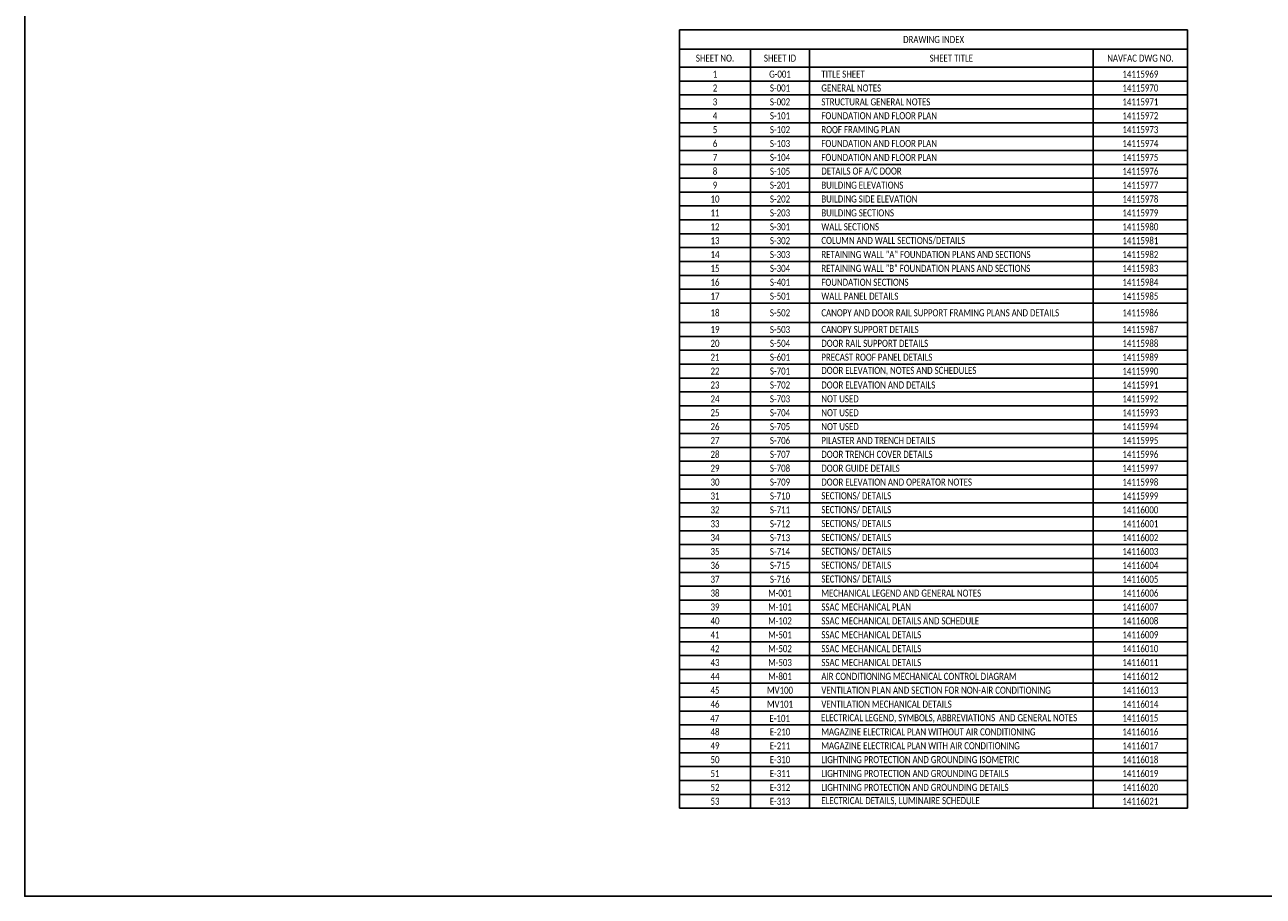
# Paper-space layout 'G-001' of a CAD drawing. Header units: millimetres. Extents: x 26 to 826, y 19 to 575.
# Tile 1 of 2: x 26 to 550, y 19 to 388. Entities that reach past the tile are written whole.
import ezdxf

# ---------------------------------------------------------------- set-up
doc = ezdxf.new("R2010")
doc.units = ezdxf.units.MM
doc.layers.add('G-ANNO-TTLB-TEXT', color=3, linetype='Continuous')
doc.styles.add('ROMANS', font='ROMANS.shx', dxfattribs={"width": 0.8})
doc.styles.add('Text', font='romans.shx', dxfattribs={"width": 0.8, "height": 3})

psp = doc.layouts.new('G-001')

# ---------------------------------------------------------------- linework, layer by layer
at = {"layer": 'Defpoints'}
psp.add_lwpolyline([(26.42, 575.17), (776.41, 575.17), (776.41, 18.83), (26.42, 18.83)], close=True, dxfattribs=at)
at = {"layer": 'G-ANNO-TTLB-TEXT', "color": 1}
for p, q in [((303.5, 385.34), (518.5, 385.34)), ((303.5, 385.34), (303.5, 56.06)), ((518.5, 385.34), (518.5, 56.06)), ((303.5, 377.22), (518.5, 377.22)), ((333.5, 377.22), (333.5, 56.06)), ((358.5, 377.22), (358.5, 56.06)), ((478.5, 377.22), (478.5, 56.06)), ((303.5, 369.58), (518.5, 369.58)), ((303.5, 363.71), (518.5, 363.71)), ((303.5, 357.83), (518.5, 357.83)), ((303.5, 351.96), (518.5, 351.96)), ((303.5, 346.09), (518.5, 346.09)), ((303.5, 340.22), (518.5, 340.22)), ((303.5, 334.35), (518.5, 334.35)), ((303.5, 328.48), (518.5, 328.48)), ((303.5, 322.61), (518.5, 322.61)), ((303.5, 316.74), (518.5, 316.74)), ((303.5, 310.87), (518.5, 310.87)), ((303.5, 304.99), (518.5, 304.99)), ((303.5, 299.12), (518.5, 299.12)), ((303.5, 293.25), (518.5, 293.25)), ((303.5, 287.38), (518.5, 287.38)), ((303.5, 281.51), (518.5, 281.51)), ((303.5, 275.64), (518.5, 275.64)), ((303.5, 269.77), (518.5, 269.77)), ((303.5, 261.54), (518.5, 261.54)), ((303.5, 255.67), (518.5, 255.67)), ((303.5, 249.8), (518.5, 249.8)), ((303.5, 243.93), (518.5, 243.93)), ((303.5, 238.06), (518.5, 238.06)), ((303.5, 232.19), (518.5, 232.19)), ((303.5, 226.32), (518.5, 226.32)), ((303.5, 220.45), (518.5, 220.45)), ((303.5, 214.58), (518.5, 214.58)), ((303.5, 208.7), (518.5, 208.7)), ((303.5, 202.83), (518.5, 202.83)), ((303.5, 196.96), (518.5, 196.96)), ((303.5, 191.09), (518.5, 191.09)), ((303.5, 185.22), (518.5, 185.22)), ((303.5, 179.35), (518.5, 179.35)), ((303.5, 173.48), (518.5, 173.48)), ((303.5, 167.61), (518.5, 167.61)), ((303.5, 161.74), (518.5, 161.74)), ((303.5, 155.86), (518.5, 155.86)), ((303.5, 149.99), (518.5, 149.99)), ((303.5, 144.12), (518.5, 144.12)), ((303.5, 138.25), (518.5, 138.25)), ((303.5, 132.38), (518.5, 132.38)), ((303.5, 126.51), (518.5, 126.51)), ((303.5, 120.64), (518.5, 120.64)), ((303.5, 114.77), (518.5, 114.77)), ((303.5, 108.9), (518.5, 108.9)), ((303.5, 103.02), (518.5, 103.02)), ((303.5, 97.15), (518.5, 97.15)), ((303.5, 91.28), (518.5, 91.28)), ((303.5, 85.41), (518.5, 85.41)), ((303.5, 79.54), (518.5, 79.54)), ((303.5, 73.67), (518.5, 73.67)), ((303.5, 67.8), (518.5, 67.8)), ((303.5, 61.93), (518.5, 61.93)), ((303.5, 56.06), (518.5, 56.06))]:
    psp.add_line(p, q, dxfattribs=at)

# ---------------------------------------------------------------- texts
at = {"layer": 'G-ANNO-TTLB-TEXT', "color": 2, "char_height": 3, "attachment_point": 5, "style": 'Text'}
for s, insert, width in [('{\\fCalibri|b0|i0|c0;DRAWING INDEX', (411, 381.28), 214.88), ('{\\fCalibri|b0|i0|c0;SHEET NO.', (318.5, 373.4), 29.88), ('{\\fCalibri|b0|i0|c0;SHEET ID', (346, 373.4), 24.88), ('{\\fCalibri|b0|i0|c0;SHEET TITLE', (418.5, 373.4), 119.88), ('{\\fCalibri|b0|i0|c0;NAVFAC DWG NO.', (498.5, 373.4), 39.88)]:
    psp.add_mtext(s, dxfattribs=dict(at, insert=insert, width=width))
at = {"layer": 'G-ANNO-TTLB-TEXT', "color": 1, "char_height": 3, "style": 'ROMANS'}
for s, insert, width, attachment_point in [('{\\fCalibri|b0|i0|c0;1', (318.5, 366.64), 29.88, 5), ('{\\fCalibri|b0|i0|c0;G-001', (346, 366.64), 24.88, 5), ('{\\fCalibri|b0|i0|c0;TITLE SHEET ', (363.5, 366.64), 110, 4), ('{\\fCalibri|b0|i0|c0|p34;14115969}', (498.5, 366.64), 39.88, 5), ('{\\fCalibri|b0|i0|c0;2', (318.5, 360.77), 29.88, 5), ('{\\fCalibri|b0|i0|c0;S-001', (346, 360.77), 24.88, 5), ('{\\fCalibri|b0|i0|c0;GENERAL NOTES', (363.5, 360.77), 110, 4), ('{\\fCalibri|b0|i0|c0|p34;14115970}', (498.5, 360.77), 39.88, 5), ('{\\fCalibri|b0|i0|c0;3', (318.5, 354.9), 29.88, 5), ('{\\fCalibri|b0|i0|c0;S-002', (346, 354.9), 24.88, 5), ('{\\fCalibri|b0|i0|c0;STRUCTURAL GENERAL NOTES', (363.5, 354.9), 110, 4), ('{\\fCalibri|b0|i0|c0|p34;14115971}', (498.5, 354.9), 39.88, 5), ('{\\fCalibri|b0|i0|c0;4', (318.5, 349.03), 29.88, 5), ('{\\fCalibri|b0|i0|c0;S-101', (346, 349.03), 24.88, 5), ('{\\fCalibri|b0|i0|c0;FOUNDATION AND FLOOR PLAN', (363.5, 349.03), 110, 4), ('{\\fCalibri|b0|i0|c0|p34;14115972}', (498.5, 349.03), 39.88, 5), ('{\\fCalibri|b0|i0|c0;5', (318.5, 343.16), 29.88, 5), ('{\\fCalibri|b0|i0|c0;S-102', (346, 343.16), 24.88, 5), ('{\\fCalibri|b0|i0|c0;ROOF FRAMING PLAN', (363.5, 343.16), 110, 4), ('{\\fCalibri|b0|i0|c0|p34;14115973}', (498.5, 343.16), 39.88, 5), ('{\\fCalibri|b0|i0|c0;6', (318.5, 337.29), 29.88, 5), ('{\\fCalibri|b0|i0|c0;S-103', (346, 337.29), 24.88, 5), ('{\\fCalibri|b0|i0|c0;FOUNDATION AND FLOOR PLAN', (363.5, 337.29), 110, 4), ('{\\fCalibri|b0|i0|c0|p34;14115974}', (498.5, 337.29), 39.88, 5), ('{\\fCalibri|b0|i0|c0;7', (318.5, 331.41), 29.88, 5), ('{\\fCalibri|b0|i0|c0;S-104', (346, 331.41), 24.88, 5), ('{\\fCalibri|b0|i0|c0;FOUNDATION AND FLOOR PLAN', (363.5, 331.41), 110, 4), ('{\\fCalibri|b0|i0|c0|p34;14115975}', (498.5, 331.41), 39.88, 5), ('{\\fCalibri|b0|i0|c0;8', (318.5, 325.54), 29.88, 5), ('{\\fCalibri|b0|i0|c0;S-105', (346, 325.54), 24.88, 5), ('{\\fCalibri|b0|i0|c0;DETAILS OF A/C DOOR', (363.5, 325.54), 110, 4), ('{\\fCalibri|b0|i0|c0|p34;14115976}', (498.5, 325.54), 39.88, 5), ('{\\fCalibri|b0|i0|c0;9', (318.5, 319.67), 29.88, 5), ('{\\fCalibri|b0|i0|c0;S-201', (346, 319.67), 24.88, 5), ('{\\fCalibri|b0|i0|c0;BUILDING ELEVATIONS', (363.5, 319.67), 110, 4), ('{\\fCalibri|b0|i0|c0|p34;14115977}', (498.5, 319.67), 39.88, 5), ('{\\fCalibri|b0|i0|c0;10', (318.5, 313.8), 29.88, 5), ('{\\fCalibri|b0|i0|c0;S-202', (346, 313.8), 24.88, 5), ('{\\fCalibri|b0|i0|c0;BUILDING SIDE ELEVATION', (363.5, 313.8), 110, 4), ('{\\fCalibri|b0|i0|c0|p34;14115978}', (498.5, 313.8), 39.88, 5), ('{\\fCalibri|b0|i0|c0;11', (318.5, 307.93), 29.88, 5), ('{\\fCalibri|b0|i0|c0;S-203', (346, 307.93), 24.88, 5), ('{\\fCalibri|b0|i0|c0;BUILDING SECTIONS', (363.5, 307.93), 110, 4), ('{\\fCalibri|b0|i0|c0|p34;14115979}', (498.5, 307.93), 39.88, 5), ('{\\fCalibri|b0|i0|c0;12', (318.5, 302.06), 29.88, 5), ('{\\fCalibri|b0|i0|c0;S-301', (346, 302.06), 24.88, 5), ('{\\fCalibri|b0|i0|c0;WALL SECTIONS', (363.5, 302.06), 110, 4), ('{\\fCalibri|b0|i0|c0|p34;14115980}', (498.5, 302.06), 39.88, 5), ('{\\fCalibri|b0|i0|c0;13', (318.5, 296.19), 29.88, 5), ('{\\fCalibri|b0|i0|c0;S-302', (346, 296.19), 24.88, 5), ('{\\fCalibri|b0|i0|c0;RETAINING WALL "A" FOUNDATION PLANS AND SECTIONS', (363.5, 290.32), 110, 4), ('{\\fCalibri|b0|i0|c0;COLUMN AND WALL SECTIONS/DETAILS', (363.5, 296.19), 110, 4), ('{\\fCalibri|b0|i0|c0|p34;14115981}', (498.5, 296.19), 39.88, 5), ('{\\fCalibri|b0|i0|c0;14', (318.5, 290.32), 29.88, 5), ('{\\fCalibri|b0|i0|c0;S-303', (346, 290.32), 24.88, 5), ('{\\fCalibri|b0|i0|c0;RETAINING WALL "B" FOUNDATION PLANS AND SECTIONS', (363.5, 284.45), 110, 4), ('{\\fCalibri|b0|i0|c0|p34;14115982}', (498.5, 290.32), 39.88, 5), ('{\\fCalibri|b0|i0|c0;15', (318.5, 284.45), 29.88, 5), ('{\\fCalibri|b0|i0|c0;S-304', (346, 284.45), 24.88, 5), ('{\\fCalibri|b0|i0|c0|p34;14115983}', (498.5, 284.45), 39.88, 5), ('{\\fCalibri|b0|i0|c0;16', (318.5, 278.57), 29.88, 5), ('{\\fCalibri|b0|i0|c0;S-401', (346, 278.57), 24.88, 5), ('{\\fCalibri|b0|i0|c0;FOUNDATION SECTIONS', (363.5, 278.57), 110, 4), ('{\\fCalibri|b0|i0|c0|p34;14115984}', (498.5, 278.57), 39.88, 5), ('{\\fCalibri|b0|i0|c0;17', (318.5, 272.7), 29.88, 5), ('{\\fCalibri|b0|i0|c0;S-501', (346, 272.7), 24.88, 5), ('{\\fCalibri|b0|i0|c0;WALL PANEL DETAILS', (363.5, 272.7), 110, 4), ('{\\fCalibri|b0|i0|c0|p34;14115985}', (498.5, 272.7), 39.88, 5), ('{\\fCalibri|b0|i0|c0;CANOPY AND DOOR RAIL SUPPORT FRAMING PLANS AND DETAILS', (363.5, 265.66), 110, 4), ('{\\fCalibri|b0|i0|c0;18', (318.5, 265.66), 29.88, 5), ('{\\fCalibri|b0|i0|c0;S-502', (346, 265.66), 24.88, 5), ('{\\fCalibri|b0|i0|c0|p34;14115986}', (498.5, 265.66), 39.88, 5), ('{\\fCalibri|b0|i0|c0;19', (318.5, 258.61), 29.88, 5), ('{\\fCalibri|b0|i0|c0;S-503', (346, 258.61), 24.88, 5), ('{\\fCalibri|b0|i0|c0;CANOPY SUPPORT DETAILS', (363.5, 258.61), 110, 4), ('{\\fCalibri|b0|i0|c0|p34;14115987}', (498.5, 258.61), 39.88, 5), ('{\\fCalibri|b0|i0|c0;20', (318.5, 252.74), 29.88, 5), ('{\\fCalibri|b0|i0|c0;S-504', (346, 252.74), 24.88, 5), ('{\\fCalibri|b0|i0|c0;DOOR RAIL SUPPORT DETAILS', (363.5, 252.74), 110, 4), ('{\\fCalibri|b0|i0|c0|p34;14115988}', (498.5, 252.74), 39.88, 5), ('{\\fCalibri|b0|i0|c0;21', (318.5, 246.87), 29.88, 5), ('{\\fCalibri|b0|i0|c0;S-601', (346, 246.87), 24.88, 5), ('{\\fCalibri|b0|i0|c0;PRECAST ROOF PANEL DETAILS', (363.5, 246.87), 110, 4), ('{\\fCalibri|b0|i0|c0|p34;14115989}', (498.5, 246.87), 39.88, 5), ('{\\fCalibri|b0|i0|c0;22', (318.5, 241), 29.88, 5), ('{\\fCalibri|b0|i0|c0;S-701', (346, 241), 24.88, 5), ('{\\fCalibri|b0|i0|c0;DOOR ELEVATION, NOTES AND SCHEDULES', (363.5, 241), 110, 4), ('{\\fCalibri|b0|i0|c0|p34;14115990}', (498.5, 241), 39.88, 5), ('{\\fCalibri|b0|i0|c0;23', (318.5, 235.12), 29.88, 5), ('{\\fCalibri|b0|i0|c0;S-702', (346, 235.12), 24.88, 5), ('{\\fCalibri|b0|i0|c0;DOOR ELEVATION AND DETAILS', (363.5, 235.12), 110, 4), ('{\\fCalibri|b0|i0|c0|p34;14115991}', (498.5, 235.12), 39.88, 5), ('{\\fCalibri|b0|i0|c0;24', (318.5, 229.25), 29.88, 5), ('{\\fCalibri|b0|i0|c0;S-703', (346, 229.25), 24.88, 5), ('{\\fCalibri|b0|i0|c0|p34;NOT USED}', (363.5, 229.25), 110, 4), ('{\\fCalibri|b0|i0|c0|p34;14115992}', (498.5, 229.25), 39.88, 5), ('{\\fCalibri|b0|i0|c0;25', (318.5, 223.38), 29.88, 5), ('{\\fCalibri|b0|i0|c0;S-704', (346, 223.38), 24.88, 5), ('{\\fCalibri|b0|i0|c0|p34;NOT USED}', (363.5, 223.38), 110, 4), ('{\\fCalibri|b0|i0|c0|p34;14115993}', (498.5, 223.38), 39.88, 5), ('{\\fCalibri|b0|i0|c0;26', (318.5, 217.51), 29.88, 5), ('{\\fCalibri|b0|i0|c0;S-705', (346, 217.51), 24.88, 5), ('{\\fCalibri|b0|i0|c0|p34;NOT USED}', (363.5, 217.51), 110, 4), ('{\\fCalibri|b0|i0|c0|p34;14115994}', (498.5, 217.51), 39.88, 5), ('{\\fCalibri|b0|i0|c0;27', (318.5, 211.64), 29.88, 5), ('{\\fCalibri|b0|i0|c0;S-706', (346, 211.64), 24.88, 5), ('{\\fCalibri|b0|i0|c0;PILASTER AND TRENCH DETAILS', (363.5, 211.64), 110, 4), ('{\\fCalibri|b0|i0|c0|p34;14115995}', (498.5, 211.64), 39.88, 5), ('{\\fCalibri|b0|i0|c0;28', (318.5, 205.77), 29.88, 5), ('{\\fCalibri|b0|i0|c0;S-707', (346, 205.77), 24.88, 5), ('{\\fCalibri|b0|i0|c0;DOOR TRENCH COVER DETAILS', (363.5, 205.77), 110, 4), ('{\\fCalibri|b0|i0|c0|p34;14115996}', (498.5, 205.77), 39.88, 5), ('{\\fCalibri|b0|i0|c0;29', (318.5, 199.9), 29.88, 5), ('{\\fCalibri|b0|i0|c0;S-708', (346, 199.9), 24.88, 5), ('{\\fCalibri|b0|i0|c0;DOOR GUIDE DETAILS', (363.5, 199.9), 110, 4), ('{\\fCalibri|b0|i0|c0|p34;14115997}', (498.5, 199.9), 39.88, 5), ('{\\fCalibri|b0|i0|c0;30', (318.5, 194.03), 29.88, 5), ('{\\fCalibri|b0|i0|c0;S-709', (346, 194.03), 24.88, 5), ('{\\fCalibri|b0|i0|c0;DOOR ELEVATION AND OPERATOR NOTES', (363.5, 194.03), 110, 4), ('{\\fCalibri|b0|i0|c0|p34;14115998}', (498.5, 194.03), 39.88, 5), ('{\\fCalibri|b0|i0|c0;31', (318.5, 188.16), 29.88, 5), ('{\\fCalibri|b0|i0|c0;S-710', (346, 188.16), 24.88, 5), ('{\\fCalibri|b0|i0|c0;SECTIONS/ DETAILS', (363.5, 188.16), 110, 4), ('{\\fCalibri|b0|i0|c0|p34;14115999}', (498.5, 188.16), 39.88, 5), ('{\\fCalibri|b0|i0|c0;32', (318.5, 182.28), 29.88, 5), ('{\\fCalibri|b0|i0|c0;S-711', (346, 182.28), 24.88, 5), ('{\\fCalibri|b0|i0|c0;SECTIONS/ DETAILS', (363.5, 182.28), 110, 4), ('{\\fCalibri|b0|i0|c0|p34;14116000}', (498.5, 182.28), 39.88, 5), ('{\\fCalibri|b0|i0|c0;33', (318.5, 176.41), 29.88, 5), ('{\\fCalibri|b0|i0|c0;S-712', (346, 176.41), 24.88, 5), ('{\\fCalibri|b0|i0|c0;SECTIONS/ DETAILS', (363.5, 176.41), 110, 4), ('{\\fCalibri|b0|i0|c0|p34;14116001}', (498.5, 176.41), 39.88, 5), ('{\\fCalibri|b0|i0|c0;34', (318.5, 170.54), 29.88, 5), ('{\\fCalibri|b0|i0|c0;S-713', (346, 170.54), 24.88, 5), ('{\\fCalibri|b0|i0|c0;SECTIONS/ DETAILS', (363.5, 170.54), 110, 4), ('{\\fCalibri|b0|i0|c0|p34;14116002}', (498.5, 170.54), 39.88, 5), ('{\\fCalibri|b0|i0|c0;35', (318.5, 164.67), 29.88, 5), ('{\\fCalibri|b0|i0|c0;S-714', (346, 164.67), 24.88, 5), ('{\\fCalibri|b0|i0|c0;SECTIONS/ DETAILS', (363.5, 164.67), 110, 4), ('{\\fCalibri|b0|i0|c0|p34;14116003}', (498.5, 164.67), 39.88, 5), ('{\\fCalibri|b0|i0|c0;36', (318.5, 158.8), 29.88, 5), ('{\\fCalibri|b0|i0|c0;S-715', (346, 158.8), 24.88, 5), ('{\\fCalibri|b0|i0|c0;SECTIONS/ DETAILS', (363.5, 158.8), 110, 4), ('{\\fCalibri|b0|i0|c0|p34;14116004}', (498.5, 158.8), 39.88, 5), ('{\\fCalibri|b0|i0|c0;37', (318.5, 152.93), 29.88, 5), ('{\\fCalibri|b0|i0|c0;S-716', (346, 152.93), 24.88, 5), ('{\\fCalibri|b0|i0|c0;SECTIONS/ DETAILS', (363.5, 152.93), 110, 4), ('{\\fCalibri|b0|i0|c0|p34;14116005}', (498.5, 152.93), 39.88, 5), ('{\\fCalibri|b0|i0|c0;38', (318.5, 147.06), 29.88, 5), ('{\\fCalibri|b0|i0|c0;M-001', (346, 147.06), 24.88, 5), ('{\\fCalibri|b0|i0|c0;MECHANICAL LEGEND AND GENERAL NOTES', (363.5, 147.06), 110, 4), ('{\\fCalibri|b0|i0|c0|p34;14116006}', (498.5, 147.06), 39.88, 5), ('{\\fCalibri|b0|i0|c0;39', (318.5, 141.19), 29.88, 5), ('{\\fCalibri|b0|i0|c0;M-101', (346, 141.19), 24.88, 5), ('{\\fCalibri|b0|i0|c0;SSAC MECHANICAL PLAN', (363.5, 141.19), 110, 4), ('{\\fCalibri|b0|i0|c0|p34;14116007}', (498.5, 141.19), 39.88, 5), ('{\\fCalibri|b0|i0|c0;40', (318.5, 135.32), 29.88, 5), ('{\\fCalibri|b0|i0|c0;M-102', (346, 135.32), 24.88, 5), ('{\\fCalibri|b0|i0|c0;SSAC MECHANICAL DETAILS AND SCHEDULE', (363.5, 135.32), 110, 4), ('{\\fCalibri|b0|i0|c0|p34;14116008}', (498.5, 135.32), 39.88, 5), ('{\\fCalibri|b0|i0|c0;41', (318.5, 129.44), 29.88, 5), ('{\\fCalibri|b0|i0|c0;M-501', (346, 129.44), 24.88, 5), ('{\\fCalibri|b0|i0|c0;SSAC MECHANICAL DETAILS', (363.5, 129.44), 110, 4), ('{\\fCalibri|b0|i0|c0|p34;14116009}', (498.5, 129.44), 39.88, 5), ('{\\fCalibri|b0|i0|c0;42', (318.5, 123.57), 29.88, 5), ('{\\fCalibri|b0|i0|c0;M-502', (346, 123.57), 24.88, 5), ('{\\fCalibri|b0|i0|c0;SSAC MECHANICAL DETAILS', (363.5, 123.57), 110, 4), ('{\\fCalibri|b0|i0|c0|p34;14116010}', (498.5, 123.57), 39.88, 5), ('{\\fCalibri|b0|i0|c0;43', (318.5, 117.7), 29.88, 5), ('{\\fCalibri|b0|i0|c0;M-503', (346, 117.7), 24.88, 5), ('{\\fCalibri|b0|i0|c0;SSAC MECHANICAL DETAILS', (363.5, 117.7), 110, 4), ('{\\fCalibri|b0|i0|c0|p34;14116011}', (498.5, 117.7), 39.88, 5), ('{\\fCalibri|b0|i0|c0;44', (318.5, 111.83), 29.88, 5), ('{\\fCalibri|b0|i0|c0;M-801', (346, 111.83), 24.88, 5), ('{\\fCalibri|b0|i0|c0;AIR CONDITIONING MECHANICAL CONTROL DIAGRAM', (363.5, 111.83), 110, 4), ('{\\fCalibri|b0|i0|c0|p34;14116012}', (498.5, 111.83), 39.88, 5), ('{\\fCalibri|b0|i0|c0;45', (318.5, 105.96), 29.88, 5), ('{\\fCalibri|b0|i0|c0;MV100', (346, 105.96), 24.88, 5), ('{\\fCalibri|b0|i0|c0;VENTILATION PLAN AND SECTION FOR NON-AIR CONDITIONING', (363.5, 105.96), 110, 4), ('{\\fCalibri|b0|i0|c0|p34;14116013}', (498.5, 105.96), 39.88, 5), ('{\\fCalibri|b0|i0|c0;46', (318.5, 100.09), 29.88, 5), ('{\\fCalibri|b0|i0|c0;MV101', (346, 100.09), 24.88, 5), ('{\\fCalibri|b0|i0|c0;VENTILATION MECHANICAL DETAILS', (363.5, 100.09), 110, 4), ('{\\fCalibri|b0|i0|c0|p34;14116014}', (498.5, 100.09), 39.88, 5), ('{\\fCalibri|b0|i0|c0;47', (318.37, 94.05), 29.88, 5), ('{\\fCalibri|b0|i0|c0;E-101', (345.87, 94.05), 24.88, 5), ('{\\fCalibri|b0|i0|c0;ELECTRICAL LEGEND, SYMBOLS, ABBREVIATIONS  AND GENERAL NOTES', (363.37, 94.05), 110, 4), ('{\\fCalibri|b0|i0|c0|p34;14116015}', (498.5, 94.22), 39.88, 5), ('{\\fCalibri|b0|i0|c0;48', (318.5, 88.35), 29.88, 5), ('{\\fCalibri|b0|i0|c0;E-210', (346, 88.35), 24.88, 5), ('{\\fCalibri|b0|i0|c0;MAGAZINE ELECTRICAL PLAN WITHOUT AIR CONDITIONING', (363.5, 88.35), 110, 4), ('{\\fCalibri|b0|i0|c0|p34;14116016}', (498.5, 88.35), 39.88, 5), ('{\\fCalibri|b0|i0|c0;49', (318.5, 82.48), 29.88, 5), ('{\\fCalibri|b0|i0|c0;E-211', (346, 82.48), 24.88, 5), ('{\\fCalibri|b0|i0|c0;MAGAZINE ELECTRICAL PLAN WITH AIR CONDITIONING', (363.5, 82.48), 110, 4), ('{\\fCalibri|b0|i0|c0|p34;14116017}', (498.5, 82.48), 39.88, 5), ('{\\fCalibri|b0|i0|c0;50', (318.5, 76.6), 29.88, 5), ('{\\fCalibri|b0|i0|c0;E-310', (346, 76.6), 24.88, 5), ('{\\fCalibri|b0|i0|c0;LIGHTNING PROTECTION AND GROUNDING ISOMETRIC', (363.5, 76.6), 110, 4), ('{\\fCalibri|b0|i0|c0|p34;14116018}', (498.5, 76.6), 39.88, 5), ('{\\fCalibri|b0|i0|c0;51', (318.5, 70.73), 29.88, 5), ('{\\fCalibri|b0|i0|c0;E-311', (346, 70.73), 24.88, 5), ('{\\fCalibri|b0|i0|c0;LIGHTNING PROTECTION AND GROUNDING DETAILS', (363.5, 70.73), 110, 4), ('{\\fCalibri|b0|i0|c0|p34;14116019}', (498.5, 70.73), 39.88, 5), ('{\\fCalibri|b0|i0|c0;52', (318.5, 64.86), 29.88, 5), ('{\\fCalibri|b0|i0|c0;E-312', (346, 64.86), 24.88, 5), ('{\\fCalibri|b0|i0|c0;LIGHTNING PROTECTION AND GROUNDING DETAILS', (363.5, 64.86), 110, 4), ('{\\fCalibri|b0|i0|c0|p34;14116020}', (498.5, 64.86), 39.88, 5), ('{\\fCalibri|b0|i0|c0;53', (318.5, 58.99), 29.88, 5), ('{\\fCalibri|b0|i0|c0;E-313', (346, 58.99), 24.88, 5), ('{\\fCalibri|b0|i0|c0;ELECTRICAL DETAILS, LUMINAIRE SCHEDULE', (363.5, 58.99), 110, 4), ('{\\fCalibri|b0|i0|c0|p34;14116021}', (498.5, 58.99), 39.88, 5)]:
    psp.add_mtext(s, dxfattribs=dict(at, insert=insert, width=width, attachment_point=attachment_point))

doc.saveas('drawing.dxf')
